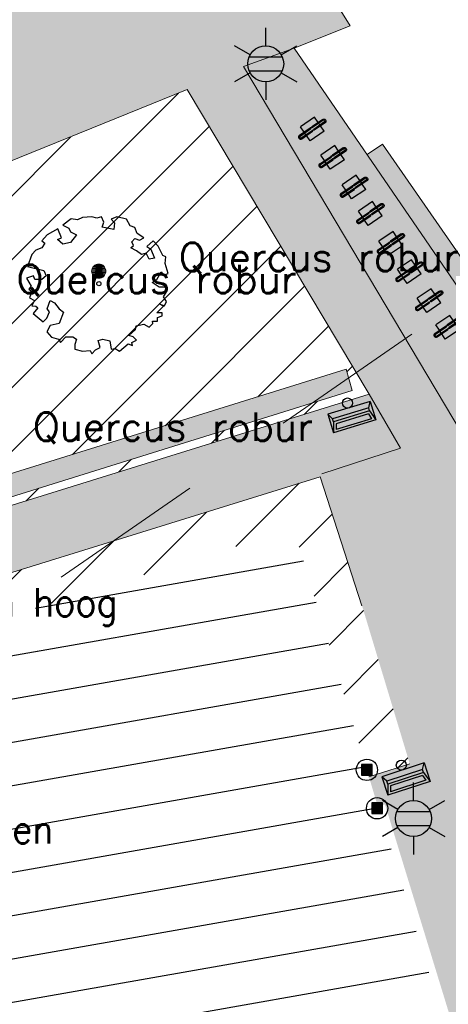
# Model space of a CAD drawing. Header units: metres. Extents: x 102852 to 107229, y 385458 to 392889.
# Tile 14 of 19: x 106826 to 106841, y 392699 to 392734. Entities that reach past the tile are written whole.
import ezdxf
from ezdxf.enums import TextEntityAlignment as Align

# ---------------------------------------------------------------- set-up
doc = ezdxf.new("R2010")
doc.units = ezdxf.units.M
doc.linetypes.add('KG-PERCEEL', pattern=[19, 5.5, -2, -2, 5.5, -2, -2])
for name, color, linetype, lineweight in [('0-BEPLANTING', 14, 'Continuous', 30), ('0-GRAS OM SPORTVELDEN', 2, 'Continuous', 30), ('0-TENNISBAAN', 160, 'Continuous', 30), ('0-VERHARDING', 5, 'Continuous', 30), ('_alg-maatvoering', 7, 'Continuous', 0), ('B-WE-GR-BOOM-S', 90, 'Continuous', 30), ('B-WE-GR-STRUIK-G', 90, 'Continuous', 13), ('B-WE-IE-MEUBILAIR_WEGMEUBILAIR-S', 7, 'Continuous', 30), ('B-WE-IE-OV-LICHTMAST-S', 40, 'Continuous', 30), ('B-WE-KG-GRENS_PERCEEL-GV', 150, 'KG-PERCEEL', 13), ('B-WE-VH-KANTVERHARDING-G', 60, 'Continuous', 13), ('B-WE-VH-MATERIAALGRENS-G', 31, 'Continuous', 13), ('Bomen', 84, 'Continuous', 0), ('Boomsoort', 10, 'Continuous', 0), ('X-XX-AL-VERWIJZING-S', 7, 'Continuous', 30)]:
    doc.layers.add(name, color=color, linetype=linetype, lineweight=lineweight)
doc.styles.add('NLCS-ISO', font='NLCS-ISO.ttf')
doc.styles.add('NLCS-ISO-M200-T25', font='NLCS-ISO.ttf', dxfattribs={"height": 0.5})
doc.styles.add('Style-STANDARD', font='STANDARD.shx')
doc.styles.add('Style-txt', font='txt.shx')

# ---------------------------------------------------------------- blocks, each defined once
blk = doc.blocks.new('SIE-WEG_AFVALBAK_TYPE_02')
at = {"linetype": 'Continuous'}
for p, q in [((1.562, -0.354), (-1.562, -0.354)), ((-1.328, -0.763), (-1.562, -0.354)), ((1.328, -0.763), (1.562, -0.354)), ((-1.328, -0.986), (-1.562, -1.722)), ((1.328, -0.763), (-1.328, -0.763)), ((-1.328, -0.986), (-1.328, -0.763)), ((1.328, -0.986), (-1.328, -0.986)), ((-1.179, -1.16), (-1.303, -1.549)), ((1.179, -1.16), (-1.179, -1.16)), ((1.179, -1.16), (1.303, -1.549)), ((1.328, -0.986), (1.328, -0.763)), ((1.328, -0.986), (1.562, -1.722)), ((1.562, -1.722), (-1.562, -1.722)), ((1.303, -1.549), (-1.303, -1.549))]:
    blk.add_line(p, q, dxfattribs=at)
for p, q in [((-1.562, -0.354), (-1.562, -1.722)), ((1.562, -0.354), (1.562, -1.722))]:
    blk.add_line(p, q)
blk.add_circle((0, 0), 0.354, dxfattribs=at)
blk = doc.blocks.new('SIE-WEG_FIETSKLEM_RECHT')
at = {"ltscale": 0.001, "extrusion": (0, 0, -1)}
blk.add_hatch(color=256, dxfattribs=at).paths.add_polyline_path([(0.07, 0.99, 0.992881), (-0.084, 0.992), (-0.084, 0.068, -1), (-0.152, 0.073), (-0.152, 0.992, -1), (0.14, 0.992), (0.14, 0.071, -1), (0.068, 0.072)])
at = {"ltscale": 0.001}
blk.add_hatch(color=256, dxfattribs=at).paths.add_polyline_path([(-0.072, -0.067, 0.995662), (-0.14, -0.068), (-0.14, -0.992, 1), (0.152, -0.988), (0.152, -0.068, 1.004338), (0.08, -0.073), (0.084, -0.987, -0.999981), (-0.068, -0.993)])
for p, q in [((-0.14, 0.992), (-0.14, 0.072)), ((-0.072, 0.988), (-0.068, 0.072)), ((0.084, 0.992), (0.084, 0.068)), ((0.152, 0.992), (0.152, 0.068)), ((-0.6, 0.6), (-0.6, -0.6)), ((-0.14, 0.6), (-0.6, 0.6)), ((0.084, 0.6), (-0.07, 0.6)), ((0.6, 0.6), (0.152, 0.6)), ((0.6, 0.6), (0.6, -0.6)), ((-0.14, -0.6), (-0.6, -0.6)), ((-0.14, -0.992), (-0.14, -0.068)), ((-0.068, -0.988), (-0.072, -0.068)), ((0.082, -0.6), (-0.07, -0.6)), ((0.084, -0.992), (0.08, -0.068)), ((0.152, -0.988), (0.152, -0.068)), ((0.6, -0.6), (0.152, -0.6))]:
    blk.add_line(p, q)
at = {"extrusion": (0, 0, -1)}
for centre, radius, start, end in [((-0.006, 0.992), 0.146, 0, 180), ((-0.007, 0.991), 0.0772, 358.93108, 178.93108), ((0.104, 0.072), 0.036, 179.39056, 0.60944), ((-0.118, 0.07), 0.0341, 184.01362, 355.98638)]:
    blk.add_arc(centre, radius, start, end, dxfattribs=at)
for centre, radius, start, end in [((-0.106, -0.068), 0.034, 359.39056, 180.60944), ((0.116, -0.071), 0.0361, 4.01362, 175.98638), ((0.006, -0.99), 0.146, 180.78482, 0.78482), ((0.008, -0.99), 0.076, 178.49256, 358.49256)]:
    blk.add_arc(centre, radius, start, end)
blk = doc.blocks.new('SIE-WEG_PAAL_VAST_6')
blk.add_hatch(color=256).paths.add_polyline_path([(-0.375, -0.374), (-0.375, 0.374), (0.373, 0.374), (0.373, -0.374)])
blk.add_circle((0, 0), 0.75)
blk.add_3dface([(0.373, 0.374), (-0.375, 0.374), (-0.375, -0.374), (0.373, -0.374)])
at = {"style": 'NLCS-ISO'}
blk.add_attdef('TYPE', (0, 0), '', height=1.75, dxfattribs=at)
blk = doc.blocks.new('B-SIE-WEG_LICHTMAST-SO_6')
at = {"ltscale": 0.1}
for p, q in [((0, 1.266), (0, 2.531)), ((-1.096, 0.633), (-2.192, 1.266)), ((1.096, 0.633), (2.192, 1.266)), ((-1.096, -0.633), (-2.192, -1.266)), ((1.096, -0.633), (2.192, -1.266)), ((0, -1.266), (0, -2.531))]:
    blk.add_line(p, q, dxfattribs=at)
at = {"flags": 128}
for points in [[(-1.163, 0.5), (1.163, 0.5)], [(-1.163, -0.5), (1.163, -0.5)]]:
    blk.add_lwpolyline(points, dxfattribs=at)
at = {"ltscale": 0.1}
blk.add_circle((0, 0), 1.266, dxfattribs=at)
at = {"style": 'NLCS-ISO'}
blk.add_attdef('TYPE', text='', height=1.8, dxfattribs=at).set_placement((0, 2.531), align=Align.BOTTOM_CENTER)
blk = doc.blocks.new('SGR-BOOM_06_9')
at = {"linetype": 'Continuous', "flags": 128}
blk.add_lwpolyline([(2.698, 3.52), (2.53, 3.939), (2.197, 4.064), (1.945, 4.524), (1.273, 4.692), (0.855, 4.524), (1.108, 4.273), (1.064, 3.812), (0.228, 3.98), (0.352, 4.315), (0.184, 4.692), (-0.15, 4.609), (-0.486, 4.692), (-1.155, 4.65), (-1.491, 4.483), (-1.952, 4.565), (-2.539, 4.105), (-2.12, 3.896), (-1.994, 3.644), (-1.575, 3.435), (-1.994, 2.89), (-2.539, 2.766), (-2.915, 3.099), (-2.62, 3.217), (-2.873, 3.855), (-3.628, 3.435), (-4.004, 3.016), (-3.794, 2.848), (-4.004, 2.514), (-4.425, 2.346), (-4.717, 2.054), (-5.01, 1.214), (-3.88, 0.921), (-3.712, 0.544), (-4.004, 0.293), (-4.507, 0.293), (-4.602, 0.556), (-5.093, 0.376), (-4.758, -0.168), (-4.925, -0.377), (-4.717, -0.545), (-4.884, -1.006), (-4.532, -1.182), (-4.717, -1.551), (-4.424, -1.592), (-4.293, -1.707), (-4.619, -2.107), (-3.921, -2.682), (-3.668, -2.431), (-3.46, -1.97), (-3.627, -1.761), (-3.419, -1.174), (-3.124, -1.342), (-2.788, -1.761), (-2.496, -2.01), (-2.788, -2.808), (-3.419, -2.932), (-3.668, -3.394), (-3.333, -3.771), (-2.832, -3.897), (-2.769, -4.022), (-2.706, -4.148), (-2.328, -3.729), (-1.826, -3.729), (-1.575, -3.897), (-1.699, -4.273), (-1.699, -4.609), (-1.154, -4.736), (-0.61, -4.692), (-0.486, -4.945), (-0.233, -4.65), (0.101, -4.483), (-0.059, -4.007), (0.269, -3.896), (0.773, -4.023), (0.856, -4.609), (1.149, -4.565), (1.442, -4.736), (2.071, -4.232), (2.365, -4.356), (2.322, -4.147), (2.657, -3.98), (2.406, -3.728), (2.113, -3.644), (2.574, -3.226), (2.615, -2.975), (3.16, -2.848), (3.538, -3.058), (3.787, -2.807), (3.77, -2.633), (4.123, -2.633), (4.123, -2.387), (4.459, -2.263), (4.459, -2.054), (4.082, -2.054), (4.543, -1.591), (4.25, -1.425), (4.627, -1.55), (4.752, -1.257), (4.543, -0.921), (4.835, -0.461), (4.668, -0.252), (4.25, -0.252), (3.746, 0.085), (4.082, 0.294), (4.375, 0.838), (4.543, 0.589), (4.876, 0.713), (4.667, 1.425), (4.711, 1.886), (4.5, 1.97), (4.164, 2.64), (3.828, 3.013), (3.374, 2.604), (3.663, 2.431), (3.914, 1.802), (3.537, 1.718), (3.327, 2.136), (2.991, 2.054), (2.657, 2.305), (2.238, 2.514), (2.447, 2.682), (2.321, 2.932), (2.53, 3.184), (2.866, 3.059), (3.159, 3.227)], close=True, dxfattribs=at)
blk.add_circle((0, 0), 0.15)
at = {"style": 'NLCS-ISO-M200-T25'}
blk.add_attdef('TYPE', (0, 0), '', height=1.8, dxfattribs=at)
blk = doc.blocks.new('kadata_3')
at = {"layer": 'B-WE-KG-GRENS_PERCEEL-GV'}
blk.add_3dface([(106826.084, 392669.005), (106946.81, 392753.143), (106922.864, 392780.471), (106802.244, 392696.909)], dxfattribs=at)
blk = doc.blocks.new('B-SIE-WEG_LICHTMAST-SO_8')
at = {"ltscale": 0.1}
for p, q in [((0, 1.266), (0, 2.531)), ((-1.096, 0.633), (-2.192, 1.266)), ((1.096, 0.633), (2.192, 1.266)), ((-1.096, -0.633), (-2.192, -1.266)), ((1.096, -0.633), (2.192, -1.266)), ((0, -1.266), (0, -2.531))]:
    blk.add_line(p, q, dxfattribs=at)
at = {"flags": 128}
for points in [[(-1.163, 0.5), (1.163, 0.5)], [(-1.163, -0.5), (1.163, -0.5)]]:
    blk.add_lwpolyline(points, dxfattribs=at)
at = {"ltscale": 0.1}
blk.add_circle((0, 0), 1.266, dxfattribs=at)
at = {"style": 'NLCS-ISO'}
blk.add_attdef('TYPE', text='', height=1.8, dxfattribs=at).set_placement((0, 2.531), align=Align.BOTTOM_CENTER)
blk = doc.blocks.new('MPOLYGON_189')
at = {"layer": 'Bomen', "flags": 128}
for points in [[(106828.233, 392725.053), (106828.201, 392725.015), (106828.617, 392725.015)], [(106828.27, 392725.084), (106828.233, 392725.053), (106828.586, 392725.053)], [(106828.233, 392725.053), (106828.586, 392725.053), (106828.617, 392725.015)], [(106828.314, 392725.108), (106828.27, 392725.084), (106828.548, 392725.084)], [(106828.27, 392725.084), (106828.548, 392725.084), (106828.586, 392725.053)], [(106828.361, 392725.122), (106828.314, 392725.108), (106828.505, 392725.108)], [(106828.314, 392725.108), (106828.505, 392725.108), (106828.548, 392725.084)], [(106828.409, 392725.127), (106828.361, 392725.122), (106828.458, 392725.122)], [(106828.361, 392725.122), (106828.458, 392725.122), (106828.505, 392725.108)], [(106828.164, 392724.925), (106828.159, 392724.877), (106828.659, 392724.877)], [(106828.159, 392724.877), (106828.164, 392724.828), (106828.654, 392724.828)], [(106828.159, 392724.877), (106828.659, 392724.877), (106828.654, 392724.828)], [(106828.178, 392724.972), (106828.164, 392724.925), (106828.654, 392724.925)], [(106828.164, 392724.925), (106828.654, 392724.925), (106828.659, 392724.877)], [(106828.164, 392724.828), (106828.178, 392724.781), (106828.64, 392724.781)], [(106828.164, 392724.828), (106828.654, 392724.828), (106828.64, 392724.781)], [(106828.201, 392725.015), (106828.178, 392724.972), (106828.64, 392724.972)], [(106828.178, 392724.972), (106828.64, 392724.972), (106828.654, 392724.925)], [(106828.178, 392724.781), (106828.201, 392724.738), (106828.617, 392724.738)], [(106828.178, 392724.781), (106828.64, 392724.781), (106828.617, 392724.738)], [(106828.201, 392725.015), (106828.617, 392725.015), (106828.64, 392724.972)], [(106828.201, 392724.738), (106828.233, 392724.7), (106828.586, 392724.7)], [(106828.201, 392724.738), (106828.617, 392724.738), (106828.586, 392724.7)], [(106828.233, 392724.7), (106828.27, 392724.669), (106828.548, 392724.669)], [(106828.233, 392724.7), (106828.586, 392724.7), (106828.548, 392724.669)], [(106828.27, 392724.669), (106828.314, 392724.646), (106828.505, 392724.646)], [(106828.27, 392724.669), (106828.548, 392724.669), (106828.505, 392724.646)], [(106828.314, 392724.646), (106828.361, 392724.631), (106828.458, 392724.631)], [(106828.314, 392724.646), (106828.505, 392724.646), (106828.458, 392724.631)], [(106828.361, 392724.631), (106828.458, 392724.631), (106828.409, 392724.627)]]:
    blk.add_lwpolyline(points, close=True, dxfattribs=at)
at = {"layer": 'Bomen', "color": 74, "true_color": 0x55aa00, "flags": 128}
for points in [[(106828.201, 392725.015), (106828.233, 392725.053)], [(106828.233, 392725.053), (106828.27, 392725.084)], [(106828.27, 392725.084), (106828.314, 392725.108)], [(106828.314, 392725.108), (106828.361, 392725.122)], [(106828.361, 392725.122), (106828.409, 392725.127)], [(106828.409, 392725.127), (106828.458, 392725.122)], [(106828.458, 392725.122), (106828.505, 392725.108)], [(106828.505, 392725.108), (106828.548, 392725.084)], [(106828.548, 392725.084), (106828.586, 392725.053)], [(106828.586, 392725.053), (106828.617, 392725.015)], [(106828.159, 392724.877), (106828.164, 392724.925)], [(106828.164, 392724.828), (106828.159, 392724.877)], [(106828.164, 392724.925), (106828.178, 392724.972)], [(106828.178, 392724.781), (106828.164, 392724.828)], [(106828.178, 392724.972), (106828.201, 392725.015)], [(106828.201, 392724.738), (106828.178, 392724.781)], [(106828.233, 392724.7), (106828.201, 392724.738)], [(106828.27, 392724.669), (106828.233, 392724.7)], [(106828.586, 392724.7), (106828.548, 392724.669)], [(106828.617, 392724.738), (106828.586, 392724.7)], [(106828.617, 392725.015), (106828.64, 392724.972)], [(106828.64, 392724.781), (106828.617, 392724.738)], [(106828.64, 392724.972), (106828.654, 392724.925)], [(106828.654, 392724.828), (106828.64, 392724.781)], [(106828.654, 392724.925), (106828.659, 392724.877)], [(106828.659, 392724.877), (106828.654, 392724.828)], [(106828.314, 392724.646), (106828.27, 392724.669)], [(106828.361, 392724.631), (106828.314, 392724.646)], [(106828.409, 392724.627), (106828.361, 392724.631)], [(106828.458, 392724.631), (106828.409, 392724.627)], [(106828.505, 392724.646), (106828.458, 392724.631)], [(106828.548, 392724.669), (106828.505, 392724.646)]]:
    blk.add_lwpolyline(points, dxfattribs=at)
at = {"layer": 'Bomen'}
for points in [[(106828.233, 392725.053), (106828.201, 392725.015), (106828.617, 392725.015)], [(106828.27, 392725.084), (106828.233, 392725.053), (106828.586, 392725.053)], [(106828.233, 392725.053), (106828.586, 392725.053), (106828.617, 392725.015)], [(106828.314, 392725.108), (106828.27, 392725.084), (106828.548, 392725.084)], [(106828.27, 392725.084), (106828.548, 392725.084), (106828.586, 392725.053)], [(106828.361, 392725.122), (106828.314, 392725.108), (106828.505, 392725.108)], [(106828.314, 392725.108), (106828.505, 392725.108), (106828.548, 392725.084)], [(106828.409, 392725.127), (106828.361, 392725.122), (106828.458, 392725.122)], [(106828.361, 392725.122), (106828.458, 392725.122), (106828.505, 392725.108)], [(106828.164, 392724.925), (106828.159, 392724.877), (106828.659, 392724.877)], [(106828.178, 392724.972), (106828.164, 392724.925), (106828.654, 392724.925)], [(106828.164, 392724.925), (106828.654, 392724.925), (106828.659, 392724.877)], [(106828.201, 392725.015), (106828.178, 392724.972), (106828.64, 392724.972)], [(106828.178, 392724.972), (106828.64, 392724.972), (106828.654, 392724.925)], [(106828.201, 392725.015), (106828.617, 392725.015), (106828.64, 392724.972)]]:
    blk.add_solid(points, dxfattribs=at)
at = {"layer": 'Bomen', "extrusion": (0, 0, -1)}
for points in [[(-106828.159, 392724.877), (-106828.164, 392724.828), (-106828.654, 392724.828)], [(-106828.159, 392724.877), (-106828.659, 392724.877), (-106828.654, 392724.828)], [(-106828.164, 392724.828), (-106828.178, 392724.781), (-106828.64, 392724.781)], [(-106828.164, 392724.828), (-106828.654, 392724.828), (-106828.64, 392724.781)], [(-106828.178, 392724.781), (-106828.201, 392724.738), (-106828.617, 392724.738)], [(-106828.178, 392724.781), (-106828.64, 392724.781), (-106828.617, 392724.738)], [(-106828.201, 392724.738), (-106828.233, 392724.7), (-106828.586, 392724.7)], [(-106828.201, 392724.738), (-106828.617, 392724.738), (-106828.586, 392724.7)], [(-106828.233, 392724.7), (-106828.27, 392724.669), (-106828.548, 392724.669)], [(-106828.233, 392724.7), (-106828.586, 392724.7), (-106828.548, 392724.669)], [(-106828.27, 392724.669), (-106828.314, 392724.646), (-106828.505, 392724.646)], [(-106828.27, 392724.669), (-106828.548, 392724.669), (-106828.505, 392724.646)], [(-106828.314, 392724.646), (-106828.361, 392724.631), (-106828.458, 392724.631)], [(-106828.314, 392724.646), (-106828.505, 392724.646), (-106828.458, 392724.631)], [(-106828.361, 392724.631), (-106828.458, 392724.631), (-106828.409, 392724.627)]]:
    blk.add_solid(points, dxfattribs=at)

msp = doc.modelspace()

# ---------------------------------------------------------------- hatches: boundary and pattern name
at = {"layer": '0-BEPLANTING'}
h = msp.add_hatch(dxfattribs=at)
h.set_pattern_fill('ANSI31', color=256, scale=0.1, pattern_type=2)
h.set_pattern_definition([(45, (-0.0001, 0.0005), (-1.122532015, 1.122532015), [])])
h.paths.add_polyline_path([(106802.479, 392705.739), (106835.264, 392715.823), (106837.837, 392707.349), (106837.911, 392707.1), (106839.343, 392707.566), (106837.665, 392713.124), (106836.189, 392717.648), (106799.924, 392706.393), (106801.677, 392700.681), (106803.829, 392701.342)])
at = {"layer": '0-GRAS OM SPORTVELDEN', "ltscale": 0.2}
h = msp.add_hatch(dxfattribs=at)
h.set_pattern_fill('ANSI31', color=256, scale=0.1, pattern_type=2)
h.set_pattern_definition([(45, (-0.0001, 0.0004), (-1.122532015, 1.122532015), [])])
h.paths.add_polyline_path([(106837.11, 392721.428), (106837.315, 392720.685), (106818.391, 392714.776), (106818.474, 392714.509), (106837.913, 392720.553), (106831.517, 392731.259), (106796.633, 392717.116), (106798.87, 392709.825), (106799.237, 392708.527), (106818.474, 392714.509), (106818.391, 392714.776), (106799.467, 392708.867), (106799.259, 392709.642)])
at = {"layer": '0-TENNISBAAN'}
h = msp.add_hatch(dxfattribs=at)
h.set_pattern_fill('HATCH', color=256, scale=0.1, style=0, pattern_type=2)
h.set_pattern_definition([(10, (106816.6631, 392699.1656), (-0.26047, 1.47721), [])])
h.paths.add_polyline_path([(106835.264, 392715.823), (106802.479, 392705.739), (106813.069, 392671.113), (106845.813, 392681.223)])
at = {"layer": '0-VERHARDING', "true_color": 0x939598}
msp.add_hatch(color=252, dxfattribs=at).paths.add_polyline_path([(106756.216, 392710.395), (106757.087, 392707.359), (106792.909, 392718.492), (106792.909, 392718.492), (106796.633, 392717.116), (106831.517, 392731.259), (106833.518, 392732.035), (106833.497, 392732.069), (106835.282, 392732.719), (106835.282, 392732.719), (106837.247, 392733.506), (106835.615, 392736.13), (106825.674, 392749.381), (106820.52, 392745.664), (106820.52, 392745.665), (106824.769, 392738.731), (106821.773, 392736.895), (106824.328, 392732.469), (106823.945, 392731.502), (106815.789, 392728.256), (106799.421, 392721.742), (106794.463, 392722.227)])
at = {"layer": '0-VERHARDING', "true_color": 0x939598, "extrusion": (0, 0, -1)}
for points in [[(-106816.658, 392659.585), (-106837.6, 392676.473), (-106847.26, 392679.51), (-106846.973, 392680.801), (-106847.572, 392680.893), (-106848.802, 392681.239), (-106848.669, 392681.484), (-106848.895, 392681.606), (-106846.552, 392689.296), (-106848.335, 392690.55), (-106845.235, 392695.087), (-106844.113, 392694.309), (-106840.995, 392704.531), (-106844.912, 392705.711), (-106845.103, 392705.769), (-106847.209, 392706.403), (-106847.042, 392706.9), (-106847.067, 392706.908), (-106847.25, 392706.965), (-106849.947, 392707.801), (-106856.031, 392698.885), (-106857.785, 392700.142), (-106855.589, 392703.216), (-106855.757, 392703.34), (-106854.205, 392705.712), (-106853.902, 392705.545), (-106835.282, 392732.719), (-106833.497, 392732.069), (-106831.517, 392731.259), (-106837.913, 392720.553), (-106839.018, 392718.653), (-106836.252, 392717.755), (-106836.189, 392717.648), (-106837.665, 392713.124), (-106839.343, 392707.566), (-106837.911, 392707.1), (-106838.222, 392706.057), (-106838.475, 392706.134), (-106846.289, 392680.649), (-106846.436, 392679.989), (-106837.305, 392677.055), (-106821.358, 392664.277), (-106819.326, 392670.971), (-106812.808, 392668.976), (-106812.756, 392668.911), (-106810.309, 392668.164)], [(-106770.902, 392659.739), (-106775.78, 392663.341), (-106785.081, 392670.242), (-106786.184, 392671.089), (-106800.427, 392681.515), (-106810.309, 392668.164), (-106812.756, 392668.911), (-106812.808, 392668.976), (-106812.324, 392670.862), (-106813.069, 392671.113), (-106808.211, 392686.866), (-106807.324, 392689.953), (-106803.829, 392701.342), (-106801.677, 392700.681), (-106799.924, 392706.393), (-106836.189, 392717.648), (-106836.252, 392717.755), (-106839.018, 392718.653), (-106837.913, 392720.553), (-106799.237, 392708.527), (-106796.633, 392717.116), (-106792.909, 392718.492), (-106793.102, 392717.771), (-106803.307, 392684.856), (-106768.221, 392674.084)]]:
    msp.add_hatch(color=252, dxfattribs=at).paths.add_polyline_path(points)
at = {"layer": '0-VERHARDING', "true_color": 0x136734}
msp.add_hatch(color=116, dxfattribs=at).paths.add_polyline_path([(106857.926, 392699.932), (106857.785, 392700.142), (106855.589, 392703.216), (106855.757, 392703.34), (106854.205, 392705.712), (106853.902, 392705.545), (106837.848, 392728.974), (106838.392, 392729.346), (106858.514, 392700.326)])
h = msp.add_hatch(color=116, dxfattribs=at)
h.paths.add_polyline_path([(106799.467, 392708.867), (106799.259, 392709.642), (106837.11, 392721.428), (106837.315, 392720.685)])
h.paths.add_polyline_path([(106812.946, 392669.695), (106812.831, 392670.318), (106846.065, 392680.58), (106846.184, 392680.304)])

# ---------------------------------------------------------------- linework, layer by layer
at = {"layer": 'B-WE-GR-STRUIK-G', "flags": 128}
msp.add_lwpolyline([(106857.785, 392700.142), (106857.926, 392699.932), (106858.514, 392700.326), (106838.392, 392729.346), (106837.848, 392728.974)], dxfattribs=at)
at = {"layer": 'B-WE-GR-STRUIK-G'}
msp.add_3dface([(106837.11, 392721.428), (106799.259, 392709.642), (106799.467, 392708.867), (106837.315, 392720.685)], dxfattribs=at)
at = {"layer": 'B-WE-VH-KANTVERHARDING-G', "flags": 128}
for points in [[(106835.282, 392732.719), (106837.247, 392733.506), (106835.615, 392736.13), (106825.674, 392749.381)], [(106853.902, 392705.545), (106835.282, 392732.719)], [(106853.902, 392705.545), (106835.282, 392732.719)], [(106798.87, 392709.825), (106796.633, 392717.116), (106831.517, 392731.259)], [(106799.237, 392708.527), (106837.913, 392720.553), (106831.517, 392731.259)], [(106799.921, 392706.399), (106836.189, 392717.648), (106837.665, 392713.118)], [(106837.911, 392707.1), (106839.343, 392707.566)]]:
    msp.add_lwpolyline(points, dxfattribs=at)
at = {"layer": 'B-WE-VH-MATERIAALGRENS-G', "flags": 128}
for points in [[(106833.497, 392732.069), (106835.282, 392732.719)], [(106833.497, 392732.069), (106835.282, 392732.719)], [(106847.042, 392709.317), (106833.497, 392732.069)], [(106837.913, 392720.553), (106839.018, 392718.653), (106836.252, 392717.755)]]:
    msp.add_lwpolyline(points, dxfattribs=at)

# ---------------------------------------------------------------- block references
at = {"layer": 'B-WE-GR-BOOM-S', "xscale": 0.5, "yscale": 0.5, "zscale": 0.5, "rotation": 360}
msp.add_blockref('SGR-BOOM_06_9', (106828.414, 392724.439), dxfattribs=at)
at = {"layer": 'B-WE-IE-MEUBILAIR_WEGMEUBILAIR-S'}
for name, p, xscale, yscale, zscale, rotation in [('SIE-WEG_FIETSKLEM_RECHT', (106835.916, 392729.877), 0.4999999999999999, 0.5, 0.5, 304.3907527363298), ('SIE-WEG_FIETSKLEM_RECHT', (106836.632, 392728.875), 0.5, 0.5, 0.5, 304), ('SIE-WEG_FIETSKLEM_RECHT', (106837.382, 392727.834), 0.5, 0.5, 0.5, 304), ('SIE-WEG_FIETSKLEM_RECHT', (106837.958, 392726.905), 0.5, 0.5, 0.5, 304), ('SIE-WEG_FIETSKLEM_RECHT', (106838.676, 392725.852), 0.5, 0.5, 0.5, 304), ('SIE-WEG_FIETSKLEM_RECHT', (106839.33, 392724.863), 0.5, 0.5, 0.5, 304), ('SIE-WEG_FIETSKLEM_RECHT', (106840.022, 392723.845), 0.5, 0.5, 0.5, 304), ('SIE-WEG_FIETSKLEM_RECHT', (106840.673, 392722.909), 0.5, 0.5, 0.5, 304), ('SIE-WEG_AFVALBAK_TYPE_02', (106837.155, 392720.243), 0.4999999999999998, 0.4999999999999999, 0.4999999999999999, 16.96675307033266), ('SIE-WEG_PAAL_VAST_6', (106837.837, 392707.349), 0.5, 0.5, 0.5, 360), ('SIE-WEG_AFVALBAK_TYPE_02', (106839.048, 392707.517), 0.5, 0.5, 0.5, 18.1538049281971), ('SIE-WEG_PAAL_VAST_6', (106838.198, 392705.998), 0.5, 0.5, 0.5, 360)]:
    msp.add_blockref(name, p, dxfattribs=dict(at, xscale=xscale, yscale=yscale, zscale=zscale, rotation=rotation))
at = {"layer": 'B-WE-IE-OV-LICHTMAST-S', "xscale": 0.5, "yscale": 0.5, "zscale": 0.5, "rotation": 360}
for name, p in [('B-SIE-WEG_LICHTMAST-SO_6', (106834.279, 392732.165)), ('B-SIE-WEG_LICHTMAST-SO_8', (106834.279, 392732.165)), ('B-SIE-WEG_LICHTMAST-SO_6', (106839.477, 392705.638))]:
    msp.add_blockref(name, p, dxfattribs=at)
at = {"layer": 'Bomen', "rotation": 360}
msp.add_blockref('MPOLYGON_189', (0, 0, 0.134), dxfattribs=at)
at = {"layer": 'X-XX-AL-VERWIJZING-S', "rotation": 360}
msp.add_blockref('kadata_3', (0, 0), dxfattribs=at)

# ---------------------------------------------------------------- texts
at = {"layer": '_alg-maatvoering', "style": 'Style-STANDARD'}
for s, p in [('Coniferen haag 2,5m hoog', (106812.4, 392713.74)), ('Worteldoek met Hedra en andere planten', (106801.238, 392705.761))]:
    msp.add_text(s, height=1, dxfattribs=at).set_placement(p, align=Align.TOP_LEFT)
at = {"layer": 'Boomsoort', "color": 7, "style": 'Style-txt'}
for p in [(106841.076, 392724.877, 0.134), (106835.373, 392724.104, 0.134), (106835.944, 392718.914, 0.134)]:
    msp.add_text('Quercus robur', height=1, dxfattribs=at).set_placement(p, align=Align.RIGHT)

doc.saveas('drawing.dxf')
